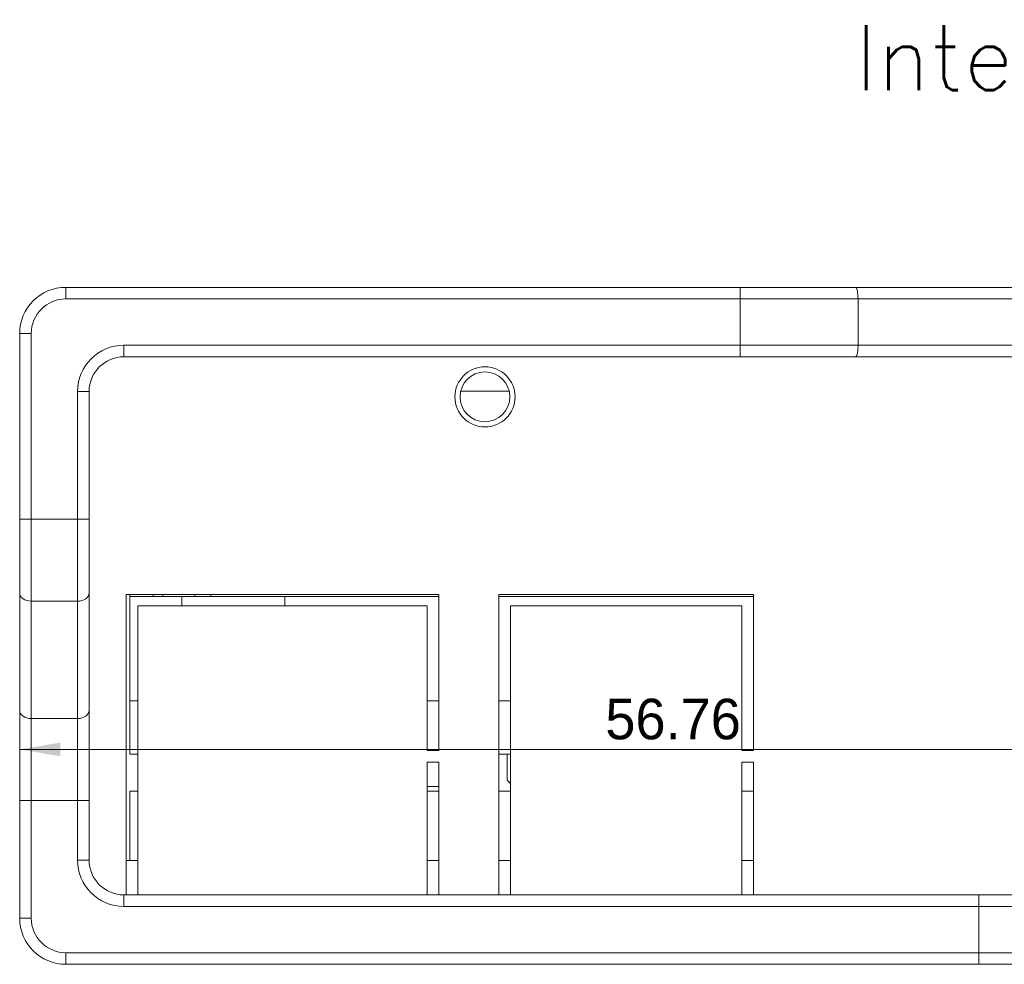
# Model space of a CAD drawing. Header units: millimetres. Extents: x 0 to 841, y 0 to 594.
# Tile 3 of 20: x 182 to 225, y 205 to 246. Entities that reach past the tile are written whole.
import ezdxf

# ---------------------------------------------------------------- set-up
doc = ezdxf.new("R2010")
doc.units = ezdxf.units.MM
doc.layers.get('0').update_dxf_attribs({"lineweight": 18})
for name, color, linetype, lineweight in [('BX三合', 7, 'Continuous', 18), ('BX三合一涓€閽Ｉ噾-', 7, 'Continuous', 18), ('BX三合一钣\ue5d9馘__', 7, 'Continuous', 18), ('COMPONENT4_ANT_1', 7, 'Continuous', 18), ('COMPONENT4_ANT_2', 7, 'Continuous', 18), ('COMPONENT4_ANT_5', 7, 'Continuous', 18), ('Default', 7, 'Continuous', 18), ('ID353', 7, 'Continuous', 18), ('风扇-BXNTATIONREFS', 7, 'Continuous', 18)]:
    doc.layers.add(name, color=color, linetype=linetype, lineweight=lineweight)
doc.styles.add('SEACAD_Arial', font='txt', dxfattribs={"width": 0.7})
doc.styles.get("Standard").update_dxf_attribs({"font": 'txt.shx'})
doc.dimstyles.new('国标', dxfattribs={"dimtxt": 3.5, "dimasz": 3.5, "dimexe": 1.75, "dimexo": 0, "dimgap": 0.875, "dimtad": 1, "dimdsep": 46, "dimtxsty": 'SEACAD_Arial', "dimblk": '_CAXARROW', "dimcen": 1.75, "dimdle": 7, "dimadec": 1, "dimazin": 0, "dimtfac": 0.5, "dimtdec": 3, "dimtmove": 0, "dimatfit": 3, "dimfxl": 1, "dimtolj": 1, "dimarcsym": 0})

# ---------------------------------------------------------------- blocks, each defined once
blk = doc.blocks.new('SE4')
at = {"layer": 'BX三合', "color": 7, "linetype": 'Continuous'}
for p, q in [((186.679, 208.294), (186.679, 221.274)), ((186.679, 221.274), (200.179, 221.274)), ((200.179, 221.274), (200.179, 214.524)), ((202.779, 208.294), (202.779, 221.274)), ((202.779, 221.274), (213.779, 221.274)), ((213.779, 221.274), (213.779, 214.524)), ((199.679, 220.774), (187.179, 220.774)), ((187.179, 220.774), (187.179, 208.294)), ((199.679, 214.524), (199.679, 220.774)), ((213.279, 220.774), (203.279, 220.774)), ((203.279, 220.774), (203.279, 208.294)), ((213.279, 214.524), (213.279, 220.774)), ((199.679, 214.524), (200.179, 214.524)), ((213.279, 214.524), (213.779, 214.524)), ((199.679, 208.294), (199.679, 214.024)), ((199.679, 214.024), (200.179, 214.024)), ((200.179, 214.024), (200.179, 208.294)), ((213.279, 208.294), (213.279, 214.024)), ((213.279, 214.024), (213.779, 214.024)), ((213.779, 214.024), (213.779, 208.294))]:
    blk.add_line(p, q, dxfattribs=at)
for start, end in [(360, 180), (180, 360)]:
    blk.add_arc((202.179, 229.804), 1.3, start, end, dxfattribs=at)
at = {"layer": 'BX三合一涓€閽Ｉ噾-', "color": 7, "linetype": 'Continuous'}
for p, q in [((184.079, 234.534), (213.209, 234.534)), ((184.079, 234.034), (184.079, 234.534)), ((213.209, 234.534), (218.194, 234.534)), ((213.209, 234.034), (213.209, 234.534)), ((218.194, 234.534), (251.662, 234.534)), ((213.209, 234.034), (184.079, 234.034)), ((213.209, 232.034), (213.209, 234.034)), ((218.296, 234.034), (213.209, 234.034)), ((218.296, 234.034), (218.296, 232.034)), ((251.763, 234.034), (218.296, 234.034)), ((182.079, 224.515), (182.079, 232.534)), ((182.079, 232.534), (182.579, 232.534)), ((182.579, 232.534), (182.579, 224.515)), ((186.579, 232.034), (213.209, 232.034)), ((186.579, 232.034), (186.579, 231.534)), ((213.209, 232.034), (218.296, 232.034)), ((213.209, 232.034), (213.209, 231.534)), ((218.296, 232.034), (251.763, 232.034)), ((213.209, 231.534), (186.579, 231.534)), ((218.194, 231.534), (213.209, 231.534)), ((251.662, 231.534), (218.194, 231.534)), ((184.579, 224.515), (184.579, 230.034)), ((184.579, 230.034), (185.079, 230.034)), ((185.079, 230.034), (185.079, 224.515)), ((182.079, 221.333), (182.079, 224.515)), ((182.079, 224.515), (182.579, 224.515)), ((182.579, 224.515), (184.579, 224.515)), ((182.579, 224.515), (182.579, 220.979)), ((184.579, 220.979), (184.579, 224.515)), ((184.579, 224.515), (185.079, 224.515)), ((185.079, 224.515), (185.079, 221.333)), ((182.079, 216.262), (182.079, 221.333)), ((185.079, 221.333), (185.079, 216.262)), ((184.579, 220.979), (182.579, 220.979)), ((182.579, 220.979), (182.579, 215.908)), ((184.579, 215.908), (184.579, 220.979)), ((182.079, 212.373), (182.079, 216.262)), ((185.079, 216.262), (185.079, 212.373)), ((182.579, 215.908), (184.579, 215.908)), ((182.579, 215.908), (182.579, 212.373)), ((184.579, 212.373), (184.579, 215.908)), ((182.079, 207.294), (182.079, 212.373)), ((182.079, 212.373), (182.579, 212.373)), ((184.579, 212.373), (182.579, 212.373)), ((182.579, 212.373), (182.579, 207.294)), ((184.579, 209.794), (184.579, 212.373)), ((184.579, 212.373), (185.079, 212.373)), ((185.079, 212.373), (185.079, 209.794)), ((184.579, 209.794), (185.079, 209.794)), ((186.579, 208.294), (223.509, 208.294)), ((186.579, 207.794), (186.579, 208.294)), ((223.509, 208.294), (228.697, 208.294)), ((223.509, 207.794), (223.509, 208.294)), ((223.509, 207.794), (186.579, 207.794)), ((223.509, 205.794), (223.509, 207.794)), ((228.596, 207.794), (223.509, 207.794)), ((182.079, 207.294), (182.579, 207.294)), ((184.079, 205.794), (223.509, 205.794)), ((184.079, 205.294), (184.079, 205.794)), ((223.509, 205.794), (228.596, 205.794)), ((223.509, 205.294), (223.509, 205.794)), ((223.509, 205.294), (184.079, 205.294)), ((228.697, 205.294), (223.509, 205.294))]:
    blk.add_line(p, q, dxfattribs=at)
for centre, radius, start, end in [((184.079, 232.534), 2, 90, 180), ((184.079, 232.534), 1.5, 90, 180), ((186.579, 230.034), 2, 90, 180), ((186.579, 230.034), 1.5, 90, 180), ((186.579, 209.794), 2, 180, 270), ((186.579, 209.794), 1.5, 180, 270), ((184.079, 207.294), 2, 180, 270), ((184.079, 207.294), 1.5, 180, 270)]:
    blk.add_arc(centre, radius, start, end, dxfattribs=at)
for centre, major_axis, ratio, start_param, end_param in [((218.194, 234.034), (0, -0.5), 0.203446, 1.570796, 3.141593), ((218.194, 232.034), (0, -0.5), 0.203446, 0, 1.570796), ((182.579, 221.333), (-0.5, 0), 0.707107, 0, 1.570796), ((184.579, 221.333), (-0.5, 0), 0.707107, 1.570796, 3.141593), ((182.579, 216.262), (-0.5, 0), 0.707107, 0, 1.570796), ((184.579, 216.262), (-0.5, 0), 0.707107, 1.570796, 3.141593)]:
    blk.add_ellipse(centre, major_axis=major_axis, ratio=ratio, start_param=start_param, end_param=end_param, dxfattribs=at)
at = {"layer": 'BX三合一钣\ue5d9馘__', "color": 7, "linetype": 'Continuous'}
for start, end in [(360, 180), (180, 360)]:
    blk.add_arc((202.179, 229.804), 1.075, start, end, dxfattribs=at)
at = {"layer": 'COMPONENT4_ANT_1', "color": 7, "linetype": 'Continuous'}
for p, q in [((186.839, 216.674), (186.839, 221.174)), ((189.089, 221.174), (186.839, 221.174)), ((193.539, 221.174), (189.089, 221.174)), ((189.089, 220.774), (189.089, 221.174)), ((200.179, 221.174), (193.539, 221.174)), ((193.539, 221.174), (193.539, 220.774)), ((213.779, 221.174), (202.779, 221.174)), ((186.839, 214.374), (186.839, 216.674)), ((187.179, 216.674), (186.839, 216.674)), ((199.679, 216.674), (200.179, 216.674)), ((202.779, 216.674), (203.279, 216.674)), ((186.839, 214.374), (187.179, 214.374)), ((203.279, 214.374), (202.779, 214.374)), ((203.138, 214.374), (203.138, 213.252)), ((199.679, 212.974), (200.179, 212.974))]:
    blk.add_line(p, q, dxfattribs=at)
blk.add_arc((204.839, 214.724), 2.25, 220.856, 226.1062, dxfattribs=at)
at = {"layer": 'COMPONENT4_ANT_2', "color": 7, "linetype": 'Continuous'}
for p, q in [((187.179, 212.774), (186.839, 212.774)), ((186.839, 212.774), (186.839, 209.774)), ((200.179, 212.774), (199.679, 212.774)), ((203.279, 212.774), (202.779, 212.774)), ((213.779, 212.774), (213.279, 212.774)), ((213.279, 209.774), (213.779, 209.774))]:
    blk.add_line(p, q, dxfattribs=at)
at = {"layer": 'COMPONENT4_ANT_5', "color": 7, "linetype": 'Continuous'}
for p, q in [((186.839, 221.174), (186.839, 221.274)), ((187.844, 221.274), (187.844, 221.174)), ((188.26, 221.274), (188.26, 221.174)), ((189.644, 221.174), (189.644, 221.274)), ((190.335, 221.174), (190.335, 221.274))]:
    blk.add_line(p, q, dxfattribs=at)
at = {"layer": 'ID353', "color": 7, "linetype": 'Continuous'}
for p, q in [((187.179, 209.774), (186.679, 209.774)), ((200.179, 209.774), (199.679, 209.774)), ((203.279, 209.774), (202.779, 209.774))]:
    blk.add_line(p, q, dxfattribs=at)
at = {"layer": '风扇-BXNTATIONREFS', "color": 7, "linetype": 'Continuous'}
blk.add_line((201.134, 230.054), (203.225, 230.054), dxfattribs=at)
blk = doc.blocks.new('*X38')
at = {"layer": 'Default', "linetype": 'Continuous'}
for points in [[(183.829, 214.868), (182.079, 214.576), (183.829, 214.284)], [(237.089, 214.868), (237.089, 214.284), (238.839, 214.576)]]:
    blk.add_hatch(color=7, dxfattribs=at).paths.add_polyline_path(points, flags=0)
at = {"layer": 'Default', "color": 7, "linetype": 'Continuous'}
for p, q in [((238.839, 214.474), (238.839, 215.451)), ((238.839, 214.576), (182.079, 214.576))]:
    blk.add_line(p, q, dxfattribs=at)
at = {"layer": 'Default', "color": 7, "linetype": 'Continuous', "insert": (207.378, 216.764), "char_height": 1.75, "width": 11.80716, "attachment_point": 1, "style": 'SEACAD_Arial'}
blk.add_mtext('{\\W1;56.76}', dxfattribs=at)
blk = doc.blocks.new('_CAXARROW')
blk.add_hatch(color=0).paths.add_polyline_path([(0, 0), (-1, 0.125), (-1, -0.125)], flags=0)

msp = doc.modelspace()

# ---------------------------------------------------------------- block references
at = {"layer": 'Default'}
msp.add_blockref('SE4', (0, 0), dxfattribs=at)

# ---------------------------------------------------------------- texts
at = {"layer": 'Default', "color": 7, "linetype": 'Continuous', "insert": (218.165, 245.855), "char_height": 2.8, "width": 94, "attachment_point": 1}
msp.add_mtext('Intermediate Frequency Output', dxfattribs=at)

# ---------------------------------------------------------------- dimensions: what is measured, and where the dimension line sits
at = {"layer": 'Default', "color": 7, "linetype": 'Continuous'}
dim = msp.add_linear_dim(base=(182.079, 214.576), p1=(238.839, 214.474), p2=(182.079, 216.262), dimstyle='国标', override={"dimtxt": 1.75, "dimasz": 1.75, "dimexe": 0.875, "dimgap": 0.4375, "dimsah": 1, "dimdle": 3.5}, dxfattribs=at)
dim.commit()
dim.dimension.update_dxf_attribs({"geometry": '*X38', "text_midpoint": (210.459, 214.576), "dimtype": 160})

doc.saveas('drawing.dxf')
